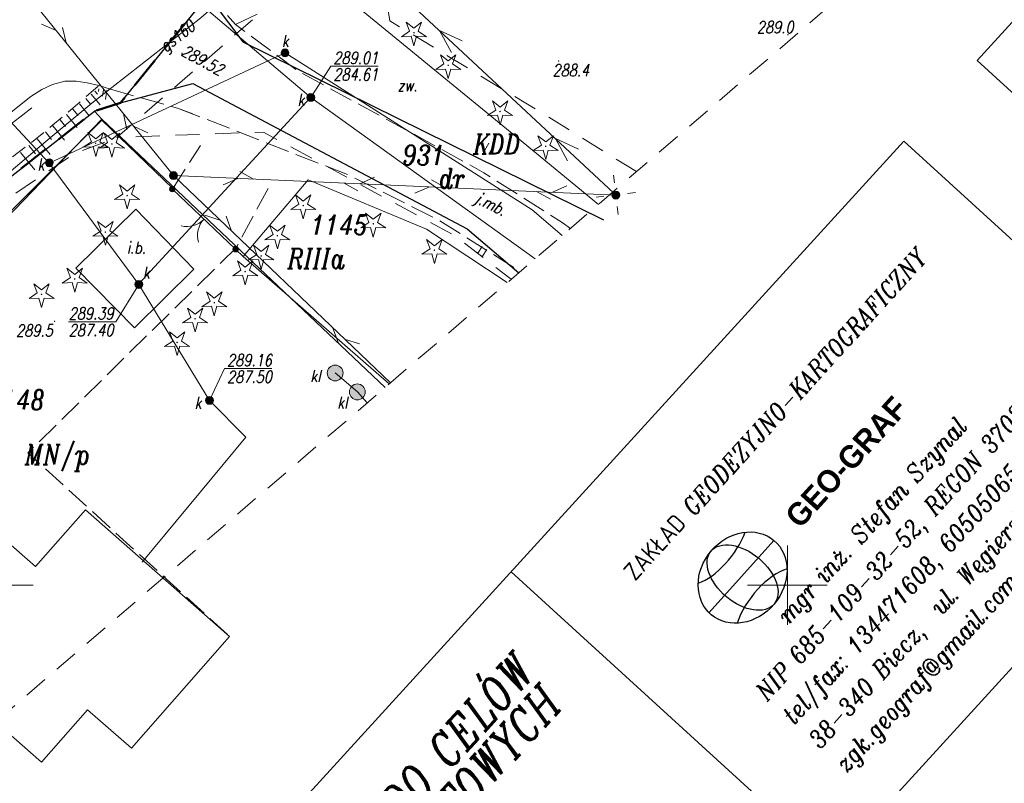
# Model space of a CAD drawing. Header units: metres. Extents: x -1 to 7476305, y 0 to 5497191.
# Tile 6 of 115: x 7474902 to 7474964, y 5496588 to 5496636. Entities that reach past the tile are written whole.
import ezdxf
from ezdxf.enums import TextEntityAlignment as Align

# ---------------------------------------------------------------- set-up
doc = ezdxf.new("R2010")
doc.units = ezdxf.units.M
for name, pattern in [('420-500', [1.5, 1, -0.5]), ('EGBK02-500', [2, 1.5, -0.5]), ('EGBO02-500', [2.5, 1.5, -1]), ('KTCR02-500', [1.5, 1, -0.5]), ('KTJZ01-500', [2, 1.5, -0.5])]:
    doc.linetypes.add(name, pattern=pattern)
for name, color, linetype, lineweight, true_color in [('BUBZ01_1', 7, 'Continuous', 5, 0x0a0909), ('BUIB12_03', 7, 'Continuous', 5, 0x0a0909), ('EGBB01', 7, 'Continuous', 5, 0x0a0909), ('EGBD03', 7, 'Continuous', 5, 0x0a0909), ('EGBD03_11', 7, 'Continuous', 5, 0x0a0909), ('EGBK02', 7, 'Continuous', 5, 0x0a0909), ('EGBO02', 7, 'Continuous', 5, 0x0a0909), ('KTCR02', 7, 'Continuous', 5, 0x0a0909), ('KTJZ01', 7, 'Continuous', 5, 0x0a0909), ('KTKR01', 7, 'Continuous', 5, 0x0a0909), ('KTOK01', 7, 'Continuous', 5, 0x0a0909), ('KTOK05_01', 7, 'Continuous', 5, 0x0a0909), ('OBOP01_01', 7, 'Continuous', 5, 0x0a0909), ('RTPW01', 7, 'Continuous', 5, 0x0a0909), ('RTPW02', 7, 'Continuous', 5, 0x0a0909), ('suepnn', 7, 'Continuous', 5, 0x0a0909), ('SUPG_01', 7, 'Continuous', 5, 0x0a0909), ('SUPK_01', 7, 'Continuous', 5, 0x0a0909), ('SUSM01', 7, 'Continuous', 5, 0x0a0909), ('SUSM04_01_E', 7, 'Continuous', 5, 0x0a0909), ('SUSM04_01_T', 7, 'Continuous', 5, 0x0a0909), ('sutp', 7, 'Continuous', 5, 0x0a0909), ('SUUS05', 7, 'Continuous', 5, 0x0a0909), ('SUUS07', 7, 'Continuous', 5, 0x0a0909), ('SUUS15_05_K', 7, 'Continuous', 5, 0x0a0909), ('SZOPO_905', 7, 'Continuous', 5, 0x0a0909), ('Warstwa 1', 7, 'Continuous', 5, 0x0a0909), ('Warstwa 5', 7, 'Continuous', 5, 0x0a0909)]:
    doc.layers.add(name, color=color, linetype=linetype, lineweight=lineweight, true_color=true_color)
doc.layers.add('D_Granice pasa drogowego', color=30, linetype='420-500')
doc.styles.add('Style-Arial Black', font='txt')
doc.styles.add('Style-ITALIC_1250', font='ITALIC_1250.shx')
doc.linetypes.add('KTOK01-500', pattern='A,1.75,[13,dgnlstyle-rozp_2015.shx,S=0.002778,R=0,X=0,Y=0],1.75', length=3.5)
doc.linetypes.add('KTOK05_01-500', pattern='A,3.75,[13,dgnlstyle-rozp_2015.shx,S=0.002778,R=0,X=0,Y=0],3.75', length=7.5)

# ---------------------------------------------------------------- blocks, each defined once
blk = doc.blocks.new('SUUS15_05_K')
at = {"layer": 'SUUS15_05_K', "linetype": 'Continuous', "lineweight": 13, "true_color": 0x7a7a7a}
h = blk.add_hatch(color=8, dxfattribs=at)
edge = h.paths.add_edge_path()
edge.add_arc((0, 0), 0.25, 0, 360)
at = {"layer": 'SUUS15_05_K', "color": 36, "linetype": 'Continuous', "lineweight": 13, "true_color": 0x803300}
blk.add_circle((0, 0), 0.25, dxfattribs=at)
blk = doc.blocks.new('905')
at = {"layer": 'SZOPO_905', "color": 18, "linetype": 'Continuous', "lineweight": 13, "true_color": 0x0a0909}
for centre, start, end in [((-1.5, 0), 0, 60), ((1.5, 0), 120, 180)]:
    blk.add_arc(centre, 1.5, start, end, dxfattribs=at)
blk = doc.blocks.new('510')
at = {"layer": 'SUSM04_01_E', "linetype": 'Continuous', "lineweight": 13, "true_color": 0x7a7a7a}
h = blk.add_hatch(color=8, dxfattribs=at)
edge = h.paths.add_edge_path()
edge.add_arc((0, 0), 0.25, 0, 360)
at = {"layer": 'SUSM04_01_E', "color": 18, "linetype": 'Continuous', "lineweight": 13, "true_color": 0x0a0909}
blk.add_circle((0, 0), 0.25, dxfattribs=at)
blk = doc.blocks.new('SUUS07_2021')
at = {"layer": 'SUUS07', "linetype": 'Continuous', "lineweight": 13, "true_color": 0x7a7a7a}
h = blk.add_hatch(color=8, dxfattribs=at)
edge = h.paths.add_edge_path()
edge.add_arc((0, 0), 0.5, 0, 360)
at = {"layer": 'SUUS07', "color": 36, "linetype": 'Continuous', "lineweight": 13, "true_color": 0x803300}
blk.add_circle((0, 0), 0.5, dxfattribs=at)
blk = doc.blocks.new('510_1')
at = {"layer": 'SUSM04_01_T', "linetype": 'Continuous', "lineweight": 13, "true_color": 0x7a7a7a}
h = blk.add_hatch(color=8, dxfattribs=at)
edge = h.paths.add_edge_path()
edge.add_arc((0, 0), 0.25, 0, 360)
at = {"layer": 'SUSM04_01_T', "color": 18, "linetype": 'Continuous', "lineweight": 13, "true_color": 0x0a0909}
blk.add_circle((0, 0), 0.25, dxfattribs=at)
blk = doc.blocks.new('RTPW01')
at = {"layer": 'RTPW01', "linetype": 'Continuous', "lineweight": 13, "true_color": 0x0a0909}
h = blk.add_hatch(color=18, dxfattribs=at)
edge = h.paths.add_edge_path()
edge.add_arc((0, 0), 0.045, 0, 360)
blk = doc.blocks.new('RTPW02')
at = {"layer": 'RTPW02', "linetype": 'Continuous', "lineweight": 13, "true_color": 0x0a0909}
h = blk.add_hatch(color=18, dxfattribs=at)
edge = h.paths.add_edge_path()
edge.add_arc((0, 0), 0.045, 0, 360)
blk = doc.blocks.new('SUSM01_1')
at = {"layer": 'SUSM01', "color": 18, "linetype": 'Continuous', "lineweight": 13, "true_color": 0x0a0909}
for p, q in [((-0.543, 0.545), (-0.897, 0.899)), ((0.517, 0.545), (0.871, 0.899)), ((-0.897, -0.869), (-0.543, -0.515)), ((0.871, -0.869), (0.517, -0.515))]:
    blk.add_line(p, q, dxfattribs=at)
blk = doc.blocks.new('MDCP_klauzula')
at = {"layer": 'KTOK05_01', "linetype": 'Continuous', "lineweight": 18}
h = blk.add_hatch(color=252, dxfattribs=at)
edge = h.paths.add_edge_path()
edge.add_arc((7474911.272, 5496624.945), 0.175, 0, 360)
h = blk.add_hatch(color=252, dxfattribs=at)
edge = h.paths.add_edge_path()
edge.add_arc((7474915.253, 5496621.157), 0.175, 0, 360)
at = {"layer": 'OBOP01_01', "linetype": 'Continuous', "lineweight": 13}
h = blk.add_hatch(color=252, dxfattribs=at)
edge = h.paths.add_edge_path()
edge.add_arc((7474926.483, 5496634.797), 0.05, 0, 360)
h = blk.add_hatch(color=252, dxfattribs=at)
edge = h.paths.add_edge_path()
edge.add_arc((7474928.643, 5496632.737), 0.05, 0, 360)
h = blk.add_hatch(color=252, dxfattribs=at)
edge = h.paths.add_edge_path()
edge.add_arc((7474931.91, 5496629.83), 0.05, 0, 360)
h = blk.add_hatch(color=252, dxfattribs=at)
edge = h.paths.add_edge_path()
edge.add_arc((7474906.441, 5496627.832), 0.05, 0, 360)
h = blk.add_hatch(color=252, dxfattribs=at)
edge = h.paths.add_edge_path()
edge.add_arc((7474907.462, 5496627.785), 0.05, 0, 360)
h = blk.add_hatch(color=252, dxfattribs=at)
edge = h.paths.add_edge_path()
edge.add_arc((7474934.78, 5496627.632), 0.05, 0, 360)
h = blk.add_hatch(color=252, dxfattribs=at)
edge = h.paths.add_edge_path()
edge.add_arc((7474908.422, 5496624.535), 0.05, 0, 360)
h = blk.add_hatch(color=252, dxfattribs=at)
edge = h.paths.add_edge_path()
edge.add_arc((7474919.512, 5496623.905), 0.05, 0, 360)
h = blk.add_hatch(color=252, dxfattribs=at)
edge = h.paths.add_edge_path()
edge.add_arc((7474923.922, 5496622.755), 0.05, 0, 360)
h = blk.add_hatch(color=252, dxfattribs=at)
edge = h.paths.add_edge_path()
edge.add_arc((7474907.052, 5496622.234), 0.05, 0, 360)
h = blk.add_hatch(color=252, dxfattribs=at)
edge = h.paths.add_edge_path()
edge.add_arc((7474917.882, 5496622.005), 0.05, 0, 360)
h = blk.add_hatch(color=252, dxfattribs=at)
edge = h.paths.add_edge_path()
edge.add_arc((7474916.862, 5496620.735), 0.05, 0, 360)
h = blk.add_hatch(color=252, dxfattribs=at)
edge = h.paths.add_edge_path()
edge.add_arc((7474927.772, 5496621.095), 0.05, 0, 360)
h = blk.add_hatch(color=252, dxfattribs=at)
edge = h.paths.add_edge_path()
edge.add_arc((7474915.857, 5496619.746), 0.05, 0, 360)
h = blk.add_hatch(color=252, dxfattribs=at)
edge = h.paths.add_edge_path()
edge.add_arc((7474905.121, 5496619.284), 0.05, 0, 360)
h = blk.add_hatch(color=252, dxfattribs=at)
edge = h.paths.add_edge_path()
edge.add_arc((7474903.031, 5496618.313), 0.05, 0, 360)
h = blk.add_hatch(color=252, dxfattribs=at)
edge = h.paths.add_edge_path()
edge.add_arc((7474913.912, 5496617.794), 0.05, 0, 360)
h = blk.add_hatch(color=252, dxfattribs=at)
edge = h.paths.add_edge_path()
edge.add_arc((7474912.702, 5496616.774), 0.05, 0, 360)
h = blk.add_hatch(color=252, dxfattribs=at)
edge = h.paths.add_edge_path()
edge.add_arc((7474911.571, 5496615.283), 0.05, 0, 360)
at = {"layer": 'BUBZ01_1', "color": 252, "linetype": 'Continuous', "lineweight": 18}
for p, q in [((7474906.718, 5496630.256), (7474906.165, 5496630.926)), ((7474906.556, 5496630.923), (7474906.396, 5496631.117)), ((7474906.617, 5496631.09), (7474906.642, 5496631.249)), ((7474906.866, 5496630.806), (7474906.928, 5496631.205)), ((7474907.052, 5496630.588), (7474907.142, 5496631.171)), ((7474906.024, 5496629.565), (7474905.413, 5496630.306)), ((7474906.108, 5496630.288), (7474905.818, 5496630.64)), ((7474905.276, 5496628.821), (7474904.603, 5496629.638)), ((7474905.329, 5496629.582), (7474905.008, 5496629.972)), ((7474904.475, 5496628.024), (7474903.735, 5496628.922)), ((7474904.55, 5496628.876), (7474904.198, 5496629.304)), ((7474903.66, 5496628.07), (7474903.272, 5496628.54)), ((7474902.659, 5496627.162), (7474902.231, 5496627.681)), ((7474903.567, 5496627.121), (7474902.751, 5496628.111)), ((7474902.606, 5496626.165), (7474901.71, 5496627.252))]:
    blk.add_line(p, q, dxfattribs=at)
at = {"layer": 'BUIB12_03', "color": 252, "linetype": 'Continuous', "lineweight": 18, "flags": 128}
blk.add_lwpolyline([(7474908.97, 5496623.68), (7474912.63, 5496619.9), (7474908.88, 5496616.21), (7474905.19, 5496619.96), (7474908.97, 5496623.68)], close=True, dxfattribs=at)
at = {"layer": 'EGBB01', "color": 252, "linetype": 'Continuous', "lineweight": 18, "flags": 128}
blk.add_lwpolyline([(7474892.892, 5496584.033), (7474884.002, 5496591.841), (7474889.333, 5496597.912), (7474893.193, 5496594.522), (7474900.61, 5496602.967), (7474902.66, 5496601.167), (7474905.792, 5496604.733), (7474914.87, 5496596.76), (7474908.688, 5496589.721), (7474905.932, 5496592.141), (7474903.034, 5496588.841), (7474899.693, 5496591.776), (7474892.892, 5496584.033)], close=True, dxfattribs=at)
at = {"layer": 'EGBD03', "color": 96, "linetype": 'Continuous', "lineweight": 30}
for p, q in [((7474913.91, 5496636.62), (7474915.7, 5496634.22)), ((7474908.002, 5496630.38), (7474912.56, 5496631.6)), ((7474908.002, 5496630.38), (7474906.364, 5496629.859)), ((7474906.833, 5496629.352), (7474875.174, 5496596.579)), ((7474906.833, 5496629.352), (7474924.672, 5496612.453))]:
    blk.add_line(p, q, dxfattribs=at)
at = {"layer": 'EGBD03', "color": 96, "linetype": 'Continuous', "lineweight": 30, "flags": 128}
for points in [[(7474908.002, 5496630.38), (7474914.804, 5496638.74), (7474913.91, 5496636.62)], [(7474915.7, 5496634.22), (7474938.43, 5496623.01)], [(7474912.56, 5496631.6), (7474929.84, 5496622.44)], [(7474875.844, 5496605.985), (7474906.364, 5496629.859), (7474906.833, 5496629.352)], [(7474929.84, 5496622.44), (7474933.082, 5496619.674)]]:
    blk.add_lwpolyline(points, dxfattribs=at)
at = {"layer": 'EGBK02', "color": 252, "linetype": 'EGBK02-500', "lineweight": 18, "flags": 128}
blk.add_lwpolyline([(7474915.352, 5496621.304), (7474902.168, 5496608.331), (7474914.88, 5496596.766)], dxfattribs=at)
at = {"layer": 'EGBO02', "color": 252, "linetype": 'EGBO02-500', "lineweight": 18, "flags": 128}
blk.add_lwpolyline([(7474841.222, 5496643.003), (7474887.135, 5496580.225), (7474952.717, 5496636.531), (7475011.487, 5496696.697), (7475042.452, 5496728.267), (7475075.818, 5496754.639), (7475151.981, 5496814.306), (7475207.79, 5496879.799), (7475244.471, 5496937.344), (7475261.934, 5496992.564), (7475290.267, 5497036.604), (7475361.871, 5497109.05), (7475312.93, 5497156.379), (7475281.54, 5497123.712), (7475238.605, 5497076.129), (7475203.102, 5497029.307), (7475176.13, 5496968.87), (7475152.282, 5496929.365), (7475127.016, 5496890.885), (7475061.018, 5496837.939), (7474956.291, 5496739.91), (7474841.222, 5496643.003)], close=True, dxfattribs=at)
blk.add_lwpolyline([(7474875.817, 5496595.701), (7474876.49, 5496596.726), (7474881.647, 5496607.663), (7474883.283, 5496611.775), (7474895.645, 5496620.745), (7474905.054, 5496627.157), (7474907.781, 5496628.202)], dxfattribs=at)
at = {"layer": 'KTCR02', "color": 252, "linetype": 'KTCR02-500', "lineweight": 18, "flags": 128}
blk.add_lwpolyline([(7474870.357, 5496603.165), (7474870.89, 5496603.73), (7474872.66, 5496605.45), (7474875.03, 5496607.45), (7474877.1, 5496609.03), (7474878.08, 5496609.73), (7474882.98, 5496613.22), (7474889.79, 5496618.2), (7474894.67, 5496621.92), (7474899.02, 5496625.27), (7474902.23, 5496627.76), (7474903.73, 5496628.96), (7474906.65, 5496631.46)], dxfattribs=at)
at = {"layer": 'KTJZ01', "color": 252, "linetype": 'KTJZ01-500', "lineweight": 18}
for p, q in [((7474915.25, 5496635.32), (7474921.02, 5496638.03)), ((7474911.272, 5496624.945), (7474913.04, 5496627.69)), ((7474917.31, 5496624.99), (7474915.227, 5496621.129))]:
    blk.add_line(p, q, dxfattribs=at)
at = {"layer": 'KTJZ01', "color": 5, "linetype": 'Continuous', "lineweight": 30}
blk.add_line((7474949.157, 5496602.81), (7474945.082, 5496598.277), dxfattribs=at)
at = {"layer": 'KTJZ01', "color": 252, "linetype": 'KTJZ01-500', "lineweight": 18, "flags": 128}
blk.add_lwpolyline([(7474907.37, 5496631.23), (7474911.6, 5496630.05), (7474912.557, 5496629.676)], dxfattribs=at)
at = {"layer": 'KTJZ01', "color": 5, "linetype": 'Continuous', "lineweight": 30}
for major_axis, ratio in [((1.976, 2.336), 0.847908), ((-1.987, 1.668), 0.61121)]:
    blk.add_ellipse((7474947.182, 5496600.474), major_axis=major_axis, ratio=ratio, dxfattribs=at)
for centre, start_param, end_param in [((7474945.228, 5496602.687), 3.792862, 5.314315), ((7474949.01, 5496598.407), 0.591777, 2.234161)]:
    blk.add_ellipse(centre, major_axis=(1.976, 2.516), ratio=0.4782, start_param=start_param, end_param=end_param, dxfattribs=at)
at = {"layer": 'KTKR01', "color": 252, "linetype": 'Continuous', "lineweight": 18, "flags": 128}
blk.add_lwpolyline([(7474907.37, 5496631.23), (7474906.65, 5496631.46), (7474905.9, 5496631.64), (7474905.22, 5496631.74), (7474904.5, 5496631.74), (7474903.73, 5496631.54), (7474903.04, 5496631.22), (7474902.36, 5496630.78), (7474896.61, 5496626.19), (7474889.82, 5496620.98), (7474888.98, 5496620.38), (7474882.94, 5496615.92), (7474876.8, 5496611.56), (7474875.97, 5496610.93), (7474874.13, 5496609.52), (7474872.79, 5496608.51), (7474871.28, 5496607.19), (7474869.58, 5496605.56), (7474869.032, 5496604.977)], dxfattribs=at)
at = {"layer": 'KTOK01', "color": 252, "linetype": 'KTOK01-500', "lineweight": 18, "flags": 128}
blk.add_lwpolyline([(7474894.12, 5496623.64), (7474898.83, 5496627.29), (7474902.43, 5496630.07)], dxfattribs=at)
at = {"layer": 'KTOK05_01', "color": 252, "linetype": 'Continuous', "lineweight": 18}
blk.add_line((7474911.272, 5496624.945), (7474915.253, 5496621.157), dxfattribs=at)
at = {"layer": 'KTOK05_01', "color": 252, "linetype": 'KTOK05_01-500', "lineweight": 18}
blk.add_line((7474915.737, 5496620.69), (7474924.927, 5496612.672), dxfattribs=at)
at = {"layer": 'KTOK05_01', "color": 252, "linetype": 'KTOK05_01-500', "lineweight": 18, "flags": 128}
for points in [[(7474949.9, 5496665.73), (7474947.663, 5496667.117), (7474933.18, 5496652.68), (7474920.595, 5496640.015), (7474921.087, 5496637.946), (7474933.008, 5496628.18), (7474938.099, 5496623.981)], [(7474884.62, 5496607.12), (7474906.837, 5496629.28), (7474911.299, 5496624.973)]]:
    blk.add_lwpolyline(points, dxfattribs=at)
at = {"layer": 'KTOK05_01', "color": 252, "linetype": 'Continuous', "lineweight": 18}
for centre in [(7474911.272, 5496624.945), (7474915.253, 5496621.157)]:
    blk.add_circle(centre, 0.175, dxfattribs=at)
at = {"layer": 'OBOP01_01', "color": 252, "linetype": 'Continuous', "lineweight": 13, "flags": 128}
for points in [[(7474926.483, 5496633.968), (7474926.316, 5496634.567), (7474925.695, 5496634.541), (7474926.212, 5496634.885), (7474925.996, 5496635.468), (7474926.483, 5496635.082), (7474926.97, 5496635.468), (7474926.754, 5496634.885), (7474927.271, 5496634.541), (7474926.65, 5496634.567), (7474926.483, 5496633.968)], [(7474928.643, 5496631.908), (7474928.476, 5496632.507), (7474927.855, 5496632.481), (7474928.372, 5496632.825), (7474928.156, 5496633.408), (7474928.643, 5496633.022), (7474929.13, 5496633.408), (7474928.914, 5496632.825), (7474929.431, 5496632.481), (7474928.81, 5496632.507), (7474928.643, 5496631.908)], [(7474931.91, 5496629.001), (7474931.743, 5496629.599), (7474931.121, 5496629.574), (7474931.639, 5496629.918), (7474931.423, 5496630.5), (7474931.91, 5496630.114), (7474932.397, 5496630.5), (7474932.181, 5496629.918), (7474932.698, 5496629.574), (7474932.077, 5496629.599), (7474931.91, 5496629.001)], [(7474906.441, 5496627.003), (7474906.274, 5496627.602), (7474905.653, 5496627.576), (7474906.17, 5496627.92), (7474905.954, 5496628.503), (7474906.441, 5496628.117), (7474906.929, 5496628.503), (7474906.712, 5496627.92), (7474907.23, 5496627.576), (7474906.609, 5496627.602), (7474906.441, 5496627.003)], [(7474907.462, 5496626.956), (7474907.295, 5496627.555), (7474906.674, 5496627.529), (7474907.191, 5496627.873), (7474906.975, 5496628.456), (7474907.462, 5496628.07), (7474907.949, 5496628.456), (7474907.733, 5496627.873), (7474908.251, 5496627.529), (7474907.629, 5496627.555), (7474907.462, 5496626.956)], [(7474934.78, 5496626.803), (7474934.613, 5496627.401), (7474933.992, 5496627.376), (7474934.509, 5496627.72), (7474934.293, 5496628.302), (7474934.78, 5496627.917), (7474935.267, 5496628.302), (7474935.051, 5496627.72), (7474935.569, 5496627.376), (7474934.947, 5496627.401), (7474934.78, 5496626.803)], [(7474908.422, 5496623.706), (7474908.255, 5496624.304), (7474907.633, 5496624.278), (7474908.151, 5496624.623), (7474907.935, 5496625.205), (7474908.422, 5496624.819), (7474908.909, 5496625.205), (7474908.693, 5496624.623), (7474909.21, 5496624.278), (7474908.589, 5496624.304), (7474908.422, 5496623.706)], [(7474919.512, 5496623.076), (7474919.345, 5496623.675), (7474918.724, 5496623.649), (7474919.241, 5496623.993), (7474919.025, 5496624.576), (7474919.512, 5496624.19), (7474919.999, 5496624.576), (7474919.783, 5496623.993), (7474920.301, 5496623.649), (7474919.68, 5496623.675), (7474919.512, 5496623.076)], [(7474923.922, 5496621.926), (7474923.755, 5496622.525), (7474923.134, 5496622.499), (7474923.651, 5496622.843), (7474923.435, 5496623.426), (7474923.922, 5496623.04), (7474924.41, 5496623.426), (7474924.193, 5496622.843), (7474924.711, 5496622.499), (7474924.09, 5496622.525), (7474923.922, 5496621.926)], [(7474907.052, 5496621.405), (7474906.884, 5496622.004), (7474906.263, 5496621.978), (7474906.781, 5496622.322), (7474906.564, 5496622.905), (7474907.052, 5496622.519), (7474907.539, 5496622.905), (7474907.322, 5496622.322), (7474907.84, 5496621.978), (7474907.219, 5496622.004), (7474907.052, 5496621.405)], [(7474917.882, 5496621.176), (7474917.715, 5496621.775), (7474917.094, 5496621.749), (7474917.611, 5496622.093), (7474917.395, 5496622.676), (7474917.882, 5496622.29), (7474918.369, 5496622.676), (7474918.153, 5496622.093), (7474918.67, 5496621.749), (7474918.049, 5496621.775), (7474917.882, 5496621.176)], [(7474916.862, 5496619.906), (7474916.695, 5496620.504), (7474916.073, 5496620.478), (7474916.591, 5496620.823), (7474916.375, 5496621.405), (7474916.862, 5496621.019), (7474917.349, 5496621.405), (7474917.133, 5496620.823), (7474917.65, 5496620.478), (7474917.029, 5496620.504), (7474916.862, 5496619.906)], [(7474927.772, 5496620.266), (7474927.605, 5496620.865), (7474926.984, 5496620.839), (7474927.501, 5496621.183), (7474927.285, 5496621.766), (7474927.772, 5496621.38), (7474928.26, 5496621.766), (7474928.043, 5496621.183), (7474928.561, 5496620.839), (7474927.94, 5496620.865), (7474927.772, 5496620.266)], [(7474915.857, 5496618.917), (7474915.689, 5496619.515), (7474915.068, 5496619.49), (7474915.586, 5496619.834), (7474915.369, 5496620.416), (7474915.857, 5496620.03), (7474916.344, 5496620.416), (7474916.127, 5496619.834), (7474916.645, 5496619.49), (7474916.024, 5496619.515), (7474915.857, 5496618.917)], [(7474905.121, 5496618.455), (7474904.954, 5496619.053), (7474904.333, 5496619.027), (7474904.851, 5496619.372), (7474904.634, 5496619.954), (7474905.121, 5496619.568), (7474905.609, 5496619.954), (7474905.392, 5496619.372), (7474905.91, 5496619.027), (7474905.289, 5496619.053), (7474905.121, 5496618.455)], [(7474903.031, 5496617.484), (7474902.864, 5496618.083), (7474902.243, 5496618.057), (7474902.761, 5496618.401), (7474902.544, 5496618.984), (7474903.031, 5496618.598), (7474903.519, 5496618.984), (7474903.302, 5496618.401), (7474903.82, 5496618.057), (7474903.199, 5496618.083), (7474903.031, 5496617.484)], [(7474913.912, 5496616.965), (7474913.744, 5496617.564), (7474913.123, 5496617.538), (7474913.641, 5496617.882), (7474913.424, 5496618.465), (7474913.912, 5496618.079), (7474914.399, 5496618.465), (7474914.182, 5496617.882), (7474914.7, 5496617.538), (7474914.079, 5496617.564), (7474913.912, 5496616.965)], [(7474912.702, 5496615.945), (7474912.534, 5496616.543), (7474911.913, 5496616.517), (7474912.431, 5496616.862), (7474912.214, 5496617.444), (7474912.702, 5496617.058), (7474913.189, 5496617.444), (7474912.972, 5496616.862), (7474913.49, 5496616.517), (7474912.869, 5496616.543), (7474912.702, 5496615.945)], [(7474911.571, 5496614.454), (7474911.404, 5496615.053), (7474910.783, 5496615.027), (7474911.301, 5496615.371), (7474911.084, 5496615.954), (7474911.571, 5496615.568), (7474912.059, 5496615.954), (7474911.842, 5496615.371), (7474912.36, 5496615.027), (7474911.739, 5496615.053), (7474911.571, 5496614.454)]]:
    blk.add_lwpolyline(points, close=True, dxfattribs=at)
at = {"layer": 'suepnn', "color": 1, "linetype": 'Continuous', "lineweight": 13, "true_color": 0xfa0000, "flags": 128}
for points in [[(7474928.843, 5496633.554), (7474928.088, 5496634.943), (7474929.526, 5496634.285)], [(7474936.155, 5496626.732), (7474935.399, 5496628.12), (7474936.837, 5496627.463)]]:
    blk.add_lwpolyline(points, dxfattribs=at)
at = {"layer": 'SUPK_01', "color": 36, "linetype": 'Continuous', "lineweight": 13, "true_color": 0x803300}
for p, q in [((7474919.989, 5496630.737), (7474909.16, 5496618.967)), ((7474934.112, 5496620.558), (7474919.99, 5496630.71))]:
    blk.add_line(p, q, dxfattribs=at)
at = {"layer": 'SUPK_01', "color": 36, "linetype": 'Continuous', "lineweight": 13, "true_color": 0x803300, "flags": 128}
for points in [[(7474919.99, 5496630.71), (7474895.67, 5496651.31), (7474911.12, 5496662.85), (7474930.32, 5496680.72), (7474951.574, 5496701.122)], [(7474903.513, 5496626.57), (7474886.86, 5496644.486), (7474894.876, 5496654.01)], [(7474913.608, 5496611.637), (7474909.151, 5496618.933), (7474903.513, 5496626.57), (7474918.364, 5496633.521)], [(7474935.828, 5496622.031), (7474933.926, 5496623.628), (7474918.364, 5496633.521)], [(7474921.522, 5496613.361), (7474922.92, 5496612.168), (7474923.535, 5496611.477)], [(7474909.379, 5496601.45), (7474915.901, 5496609.313), (7474913.608, 5496611.637)]]:
    blk.add_lwpolyline(points, dxfattribs=at)
at = {"layer": 'sutp', "color": 30, "linetype": 'Continuous', "lineweight": 13, "true_color": 0xff9100}
for p, q in [((7474903.946, 5496634.925), (7474903.035, 5496635.339)), ((7474904.575, 5496634.148), (7474904.36, 5496635.125)), ((7474908.194, 5496629.68), (7474908.41, 5496628.704)), ((7474908.824, 5496628.903), (7474909.734, 5496628.489)), ((7474911.341, 5496625.795), (7474924.999, 5496612.734)), ((7474916.386, 5496625.573), (7474915.512, 5496626.059)), ((7474915.387, 5496625.617), (7474914.474, 5496625.209)), ((7474922.081, 5496625.322), (7474922.955, 5496624.836)), ((7474923.08, 5496625.278), (7474923.993, 5496625.686)), ((7474928.457, 5496625.042), (7474927.583, 5496625.528)), ((7474935.201, 5496624.745), (7474936.114, 5496625.152)), ((7474927.458, 5496625.086), (7474926.545, 5496624.678)), ((7474934.202, 5496624.789), (7474935.075, 5496624.303)), ((7474914.268, 5496622.996), (7474913.313, 5496623.291)), ((7474914.991, 5496622.304), (7474914.654, 5496623.246)), ((7474921.385, 5496616.189), (7474921.723, 5496615.248)), ((7474922.108, 5496615.498), (7474923.063, 5496615.203))]:
    blk.add_line(p, q, dxfattribs=at)
at = {"layer": 'SUUS15_05_K', "color": 252, "linetype": 'Continuous', "lineweight": 18, "flags": 128}
for points in [[(7474919.99, 5496630.71), (7474921.256, 5496632.679), (7474921.406, 5496632.679)], [(7474909.16, 5496618.94), (7474907.718, 5496616.585), (7474907.568, 5496616.585)], [(7474913.608, 5496611.637), (7474914.562, 5496613.637), (7474914.712, 5496613.637)]]:
    blk.add_lwpolyline(points, dxfattribs=at)
at = {"layer": 'Warstwa 1', "color": 18, "linetype": 'Continuous', "lineweight": 5, "true_color": 0x0a0909}
for p, q in [((7474950, 5496602.5), (7474950, 5496597.5)), ((7474947.5, 5496600), (7474952.5, 5496600))]:
    blk.add_line(p, q, dxfattribs=at)
at = {"layer": 'Warstwa 1', "color": 252, "linetype": 'Continuous', "lineweight": 18}
blk.add_line((7474897.5, 5496600), (7474902.5, 5496600), dxfattribs=at)
at = {"layer": 'Warstwa 1', "color": 1, "linetype": 'Continuous', "lineweight": 13, "flags": 128}
blk.add_lwpolyline([(7474974.616, 5496621.494), (7474998.385, 5496647.547), (7474985.722, 5496659.1), (7474961.953, 5496633.046), (7474974.616, 5496621.494)], close=True, dxfattribs=at)
at = {"layer": 'Warstwa 5', "color": 18, "linetype": 'Continuous', "lineweight": 13, "true_color": 0x0a0909}
blk.add_line((7474932.601, 5496600.843), (7474952.828, 5496582.39), dxfattribs=at)
at = {"layer": 'RTPW01', "color": 252, "linetype": 'Continuous', "lineweight": 18}
for p in [(7474950.035, 5496634.664), (7474935.593, 5496633.008), (7474903.851, 5496616.613)]:
    blk.add_blockref('RTPW01', p, dxfattribs=at)
at = {"layer": 'RTPW02', "color": 252, "linetype": 'Continuous', "lineweight": 18}
blk.add_blockref('RTPW02', (7474911.882, 5496633.494), dxfattribs=at)
at = {"layer": 'SUSM01', "color": 252, "linetype": 'Continuous', "lineweight": 18, "rotation": 321.7037456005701}
blk.add_blockref('SUSM01_1', (7474939.197, 5496624.569), dxfattribs=at)
at = {"layer": 'SUSM04_01_E', "color": 252, "linetype": 'Continuous', "lineweight": 18}
blk.add_blockref('510', (7474939.197, 5496624.569), dxfattribs=at)
at = {"layer": 'SUSM04_01_T', "color": 252, "linetype": 'Continuous', "lineweight": 18}
blk.add_blockref('510_1', (7474911.341, 5496625.795), dxfattribs=at)
at = {"layer": 'SUUS07', "color": 252, "linetype": 'Continuous', "lineweight": 18}
for p in [(7474921.522, 5496613.361), (7474922.92, 5496612.168)]:
    blk.add_blockref('SUUS07_2021', p, dxfattribs=at)
at = {"layer": 'SUUS15_05_K', "color": 252, "linetype": 'Continuous', "lineweight": 18}
for p in [(7474918.364, 5496633.521), (7474919.99, 5496630.71), (7474903.522, 5496626.604), (7474909.16, 5496618.94), (7474913.608, 5496611.637)]:
    blk.add_blockref('SUUS15_05_K', p, dxfattribs=at)
at = {"layer": 'SZOPO_905', "color": 252, "linetype": 'Continuous', "lineweight": 18, "rotation": 136.4246487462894}
blk.add_blockref('905', (7474913.263, 5496623.051), dxfattribs=at)
at = {"layer": 'BUIB12_03', "color": 252, "linetype": 'Continuous', "lineweight": 18, "style": 'Style-ITALIC_1250', "width": 0.8}
blk.add_text('i.b.', height=0.75, dxfattribs=at).set_placement((7474908.399, 5496620.882))
at = {"layer": 'EGBD03', "color": 96, "linetype": 'Continuous', "lineweight": 30, "style": 'Style-ITALIC_1250', "width": 0.8}
for s, p in [('931', (7474925.762, 5496626.451)), ('1145', (7474919.994, 5496622.07)), ('1148', (7474899.65, 5496611.055))]:
    blk.add_text(s, height=1.25, dxfattribs=at).set_placement(p)
at = {"layer": 'EGBD03_11', "color": 252, "linetype": 'Continuous', "lineweight": 18, "style": 'Style-ITALIC_1250', "width": 0.8}
blk.add_text('MN/p', height=1.25, dxfattribs=at).set_placement((7474901.985, 5496607.601))
at = {"layer": 'EGBK02', "color": 252, "linetype": 'Continuous', "lineweight": 18, "style": 'Style-ITALIC_1250', "width": 0.8}
for s, p in [('dr', (7474928.041, 5496624.995)), ('RIIIa', (7474918.526, 5496619.949))]:
    blk.add_text(s, height=1.25, dxfattribs=at).set_placement(p)
at = {"layer": 'KTJZ01', "color": 252, "linetype": 'Continuous', "lineweight": 18, "style": 'Style-ITALIC_1250', "width": 0.8}
blk.add_text('zw.', height=0.75, dxfattribs=at).set_placement((7474925.445, 5496631.105))
blk.add_text('j.mb.', height=0.75, rotation=333.54131, dxfattribs=at).set_placement((7474930.258, 5496624.129))
at = {"layer": 'RTPW01', "color": 252, "linetype": 'Continuous', "lineweight": 18, "style": 'Style-ITALIC_1250', "width": 0.8}
for s, p in [('289.0', (7474948.075, 5496634.766)), ('288.4', (7474935.206, 5496632.052)), ('289.5', (7474901.426, 5496615.655))]:
    blk.add_text(s, height=0.75, dxfattribs=at).set_placement(p)
at = {"layer": 'RTPW02', "color": 252, "linetype": 'Continuous', "lineweight": 18, "style": 'Style-ITALIC_1250', "width": 0.8}
blk.add_text('289.52', height=0.75, rotation=331.52738, dxfattribs=at).set_placement((7474911.747, 5496633.415))
at = {"layer": 'SUPG_01', "color": 52, "linetype": 'Continuous', "lineweight": 13, "true_color": 0xbebf00, "style": 'Style-ITALIC_1250', "width": 0.8}
blk.add_text('gs160', height=0.75, rotation=38.11968, dxfattribs=at).set_placement((7474911.584, 5496634.585), align=Align.MIDDLE_CENTER)
at = {"layer": 'SUUS07', "color": 252, "linetype": 'Continuous', "lineweight": 18, "style": 'Style-ITALIC_1250', "width": 0.8}
for p in [(7474919.952, 5496612.796), (7474921.65, 5496611.119)]:
    blk.add_text('kl', height=0.75, dxfattribs=at).set_placement(p)
at = {"layer": 'SUUS15_05_K', "color": 36, "linetype": 'Continuous', "lineweight": 13, "true_color": 0x803300, "style": 'Style-ITALIC_1250', "width": 0.8}
for s, p in [('k', (7474918.156, 5496633.898)), ('%%u289.01%%U', (7474921.406, 5496632.829)), ('k', (7474919.148, 5496630.187)), ('k', (7474902.774, 5496626.125)), ('k', (7474909.408, 5496619.302)), ('%%u289.16%%U', (7474914.712, 5496613.787)), ('k', (7474912.666, 5496611.099))]:
    blk.add_text(s, height=0.75, dxfattribs=at).set_placement(p)
for s, p in [('%%o284.61%%O', (7474921.406, 5496632.529)), ('%%o287.50%%O', (7474914.712, 5496613.487))]:
    blk.add_text(s, height=0.75, dxfattribs=at).set_placement(p, align=Align.TOP_LEFT)
blk.add_text('%%u289.39%%U', height=0.75, dxfattribs=at).set_placement((7474907.568, 5496616.735), align=Align.RIGHT)
blk.add_text('%%o287.40%%O', height=0.75, dxfattribs=at).set_placement((7474907.568, 5496616.435), align=Align.TOP_RIGHT)
at = {"layer": 'Warstwa 5', "color": 5, "linetype": 'Continuous', "lineweight": 13, "style": 'Style-Arial Black', "width": 0.833333}
blk.add_text('GEO-GRAF', height=1.4226, rotation=47.75502, dxfattribs=at).set_placement((7474954.231, 5496607.275), align=Align.CENTER)
at = {"layer": 'Warstwa 5', "color": 5, "linetype": 'Continuous', "lineweight": 13, "insert": (7474954.006, 5496587.86), "char_height": 1.12372, "attachment_point": 7, "rotation": 47.75502, "line_spacing_factor": 1.2, "style": 'Style-ITALIC_1250'}
blk.add_mtext('\\H1x;\\W0.833333;ZAKŁAD GEODEZYJNO-KARTOGRAFICZNY\\P \\P\\P\\P       mgr inż. Stefan Szynal\\PNIP 685-109-32-52, REGON 370273790\\Ptel/fax: 134471608, 605050658, 695157780\\P38-340 Biecz,  ul. Węgierska 8\\Pzgk.geograf@gmail.com,  www.geo-graf.info', dxfattribs=at)
at = {"layer": 'Warstwa 5', "color": 18, "linetype": 'Continuous', "lineweight": 40, "true_color": 0x0a0909, "insert": (7474929.303, 5496585.102), "char_height": 2.10219, "attachment_point": 8, "rotation": 47.75502, "line_spacing_factor": 0.742708, "style": 'Style-ITALIC_1250'}
blk.add_mtext('\\H1x;\\W0.818182;MAPA DO CELÓW \\PPROJEKTOWYCH\\P', dxfattribs=at)
at = {"color": 252, "linetype": 'Continuous', "lineweight": 13}
for points in [[(7474930.661, 5496627.566), (7474931.531, 5496627.074), (7474931.777, 5496627.509), (7474930.907, 5496628.002)], [(7474930.232, 5496621.098), (7474931.063, 5496620.541), (7474931.341, 5496620.957), (7474930.51, 5496621.513)]]:
    blk.add_wipeout(points, dxfattribs=at).dxf.layer = 'SUUS05'
at = {"layer": 'EGBO02', "color": 252, "linetype": 'EGBO02-500', "lineweight": 18, "flags": 128}
for points in [[(7474940.503, 5496626.045), (7474934.893, 5496629.527), (7474924.957, 5496635.54), (7474923.869, 5496642.168), (7474926.693, 5496644.766)], [(7474923.869, 5496642.168), (7474907.781, 5496628.202), (7474917.008, 5496628.533), (7474929.074, 5496621.999), (7474932.602, 5496619.261)]]:
    blk.add_lwpolyline(points, dxfattribs=at)
at = {"layer": 'KTJZ01', "color": 252, "linetype": 'KTJZ01-500', "lineweight": 18, "flags": 128}
for points in [[(7474936.34, 5496622.47), (7474935.825, 5496622.833), (7474930.891, 5496625.967), (7474925.978, 5496628.682), (7474919.244, 5496632.334), (7474915.25, 5496635.32), (7474914.35, 5496636.31)], [(7474911.6, 5496630.05), (7474922.331, 5496625.847), (7474928.044, 5496623.004), (7474933.177, 5496619.755)]]:
    blk.add_lwpolyline(points, dxfattribs=at)
at = {"layer": 'KTOK05_01', "color": 252, "linetype": 'KTOK05_01-500', "lineweight": 18, "flags": 128}
blk.add_lwpolyline([(7474915.253, 5496621.157), (7474915.737, 5496620.69), (7474919.822, 5496625.525), (7474927.265, 5496622.423), (7474932.363, 5496619.056)], dxfattribs=at)
at = {"layer": 'suepnn', "color": 1, "linetype": 'Continuous', "lineweight": 13, "true_color": 0xfa0000}
blk.add_line((7474907.043, 5496654.58), (7474939.055, 5496624.709), dxfattribs=at)
at = {"layer": 'SUPG_01', "color": 52, "linetype": 'Continuous', "lineweight": 13, "true_color": 0xbebf00, "flags": 128}
blk.add_lwpolyline([(7474871.782, 5496601.218), (7474872.825, 5496602.235), (7474878.67, 5496608.18), (7474881.46, 5496610.555), (7474884.82, 5496613.21), (7474894.403, 5496620.433), (7474903.572, 5496628.174), (7474906.2, 5496630.36), (7474912.95, 5496635.656), (7474916.749, 5496638.924), (7474922.047, 5496643.482), (7474930.47, 5496652.029), (7474938.93, 5496660.54), (7474947.41, 5496669.03), (7474955.505, 5496677.254), (7474955.66, 5496677.38), (7474955.859, 5496677.36), (7474958.51, 5496677.4), (7474958.71, 5496677.4), (7474958.86, 5496677.532), (7474964, 5496682.82)], dxfattribs=at)
at = {"layer": 'sutp', "color": 30, "linetype": 'Continuous', "lineweight": 13, "true_color": 0xff9100, "flags": 128}
blk.add_lwpolyline([(7474893.574, 5496647.73), (7474911.341, 5496625.795), (7474939.197, 5496624.569)], dxfattribs=at)
at = {"layer": 'SUUS05', "color": 252, "linetype": 'Continuous', "lineweight": 13}
for p, q in [((7474930.944, 5496627.406), (7474931.19, 5496627.841)), ((7474931.495, 5496627.669), (7474931.248, 5496627.234)), ((7474930.502, 5496620.917), (7474930.78, 5496621.332)), ((7474931.071, 5496621.138), (7474930.793, 5496620.722))]:
    blk.add_line(p, q, dxfattribs=at)
at = {"layer": 'Warstwa 5', "color": 18, "linetype": 'Continuous', "lineweight": 13, "true_color": 0x0a0909, "flags": 128}
blk.add_lwpolyline([(7474890.934, 5496555.171), (7474911.161, 5496536.718), (7474977.571, 5496609.511), (7474957.344, 5496627.964), (7474890.934, 5496555.171)], close=True, dxfattribs=at)
at = {"layer": 'EGBD03_11', "color": 252, "linetype": 'Continuous', "lineweight": 18, "style": 'Style-ITALIC_1250', "width": 0.8}
blk.add_text('KDD', height=1.25, dxfattribs=at).set_placement((7474930.222, 5496627.155))

msp = doc.modelspace()

# ---------------------------------------------------------------- linework, layer by layer
at = {"layer": 'D_Granice pasa drogowego', "lineweight": 50, "ltscale": 2, "flags": 128}
msp.add_lwpolyline([(7474871.194, 5496602.021), (7474875.844, 5496605.985), (7474886.51, 5496614.328), (7474893.187, 5496619.551), (7474906.364, 5496629.859), (7474908.002, 5496630.38), (7474914.804, 5496638.74), (7474928.905, 5496651.777), (7474946.406, 5496669.552), (7474957.321, 5496680.639), (7474994.148, 5496718.045), (7475014.642, 5496738.841), (7475028.014, 5496750.844), (7475033.755, 5496755.998), (7475037.841, 5496759.479), (7475046.672, 5496767.002), (7475050.423, 5496770.198), (7475056.626, 5496775.2), (7475065.197, 5496781.478), (7475069.506, 5496784.668), (7475083.953, 5496795.64), (7475091.313, 5496801.229), (7475097.69, 5496806.073), (7475103.398, 5496810.407), (7475110.576, 5496816.081), (7475114.68, 5496819.326), (7475120.064, 5496824.042), (7475130.991, 5496833.37), (7475144.36, 5496846.35), (7475159.914, 5496864.742), (7475165.321, 5496871.433), (7475168.549, 5496875.377), (7475175.09, 5496884.328), (7475189.457, 5496903.989), (7475193.179, 5496911.075), (7475198.108, 5496920.456), (7475202.904, 5496929.586), (7475209.984, 5496944.676), (7475224.229, 5496974.661), (7475228.871, 5496985.456), (7475234.774, 5496999.181), (7475235.211, 5497000), (7475244.883, 5497018.143), (7475247.158, 5497021.622), (7475253.509, 5497032.362), (7475263.655, 5497046.357), (7475275.03, 5497059.7), (7475278.404, 5497063.267), (7475280.249, 5497065.127), (7475283.737, 5497068.192), (7475289.77, 5497074.68), (7475292.049, 5497076.649), (7475298.288, 5497082.039), (7475318.081, 5497097.784), (7475318.6, 5497101.12), (7475308.342, 5497109.277), (7475299.764, 5497105.915), (7475300.031, 5497102.685), (7475290.434, 5497094.878), (7475285.765, 5497091.08), (7475277.631, 5497083.259), (7475263.588, 5497069.572), (7475259.571, 5497065.54), (7475255.16, 5497060.7), (7475248.447, 5497051.193), (7475241.071, 5497040.575), (7475236.851, 5497034.5), (7475232.87, 5497026.192), (7475228.603, 5497017.286), (7475222.129, 5497003.773), (7475221.6, 5497002.67), (7475223.058, 5497002.07), (7475222.491, 5496999.056), (7475222.104, 5496998.239), (7475217.488, 5496988.479), (7475214.662, 5496982.503), (7475211.997, 5496976.871), (7475210.402, 5496973.497), (7475207.108, 5496966.534), (7475200.594, 5496952.761), (7475195.041, 5496942.357), (7475186.706, 5496926.741), (7475181.863, 5496917.665), (7475180.812, 5496915.697), (7475174.258, 5496906.159), (7475161.354, 5496887.311), (7475156.287, 5496881.059), (7475137.148, 5496857.357), (7475129.378, 5496848.794), (7475126.377, 5496845.473), (7475122.357, 5496841.906), (7475113.346, 5496833.897), (7475108.201, 5496829.327), (7475103.572, 5496825.562), (7475101.251, 5496823.675), (7475097.151, 5496820.343), (7475092.412, 5496817.061), (7475083.189, 5496810.712), (7475063.35, 5496796.429), (7475055.25, 5496790.597), (7475035.25, 5496773.04), (7475032.26, 5496770.67), (7475010.572, 5496750.962), (7475002.025, 5496743.149), (7474993.311, 5496735.182), (7474991.33, 5496733.29), (7474987.11, 5496729.262), (7474981.728, 5496724.125), (7474978.688, 5496721.224), (7474975.041, 5496717.744), (7474967.615, 5496710.352), (7474955.357, 5496698.026), (7474948.808, 5496691.442), (7474943.173, 5496685.776), (7474941.426, 5496684.019), (7474940.056, 5496682.642), (7474939.655, 5496682.287), (7474931.483, 5496675.053), (7474923.147, 5496667.674), (7474919.881, 5496664.783), (7474908.976, 5496655.13), (7474905.9, 5496652.407), (7474901.86, 5496653.48)], dxfattribs=at)

# ---------------------------------------------------------------- next in the draw order: block references
at = {"layer": 'RTPW01', "color": 18, "lineweight": 30, "true_color": 0x000000}
msp.add_blockref('MDCP_klauzula', (0, 0), dxfattribs=at)

doc.saveas('drawing.dxf')
